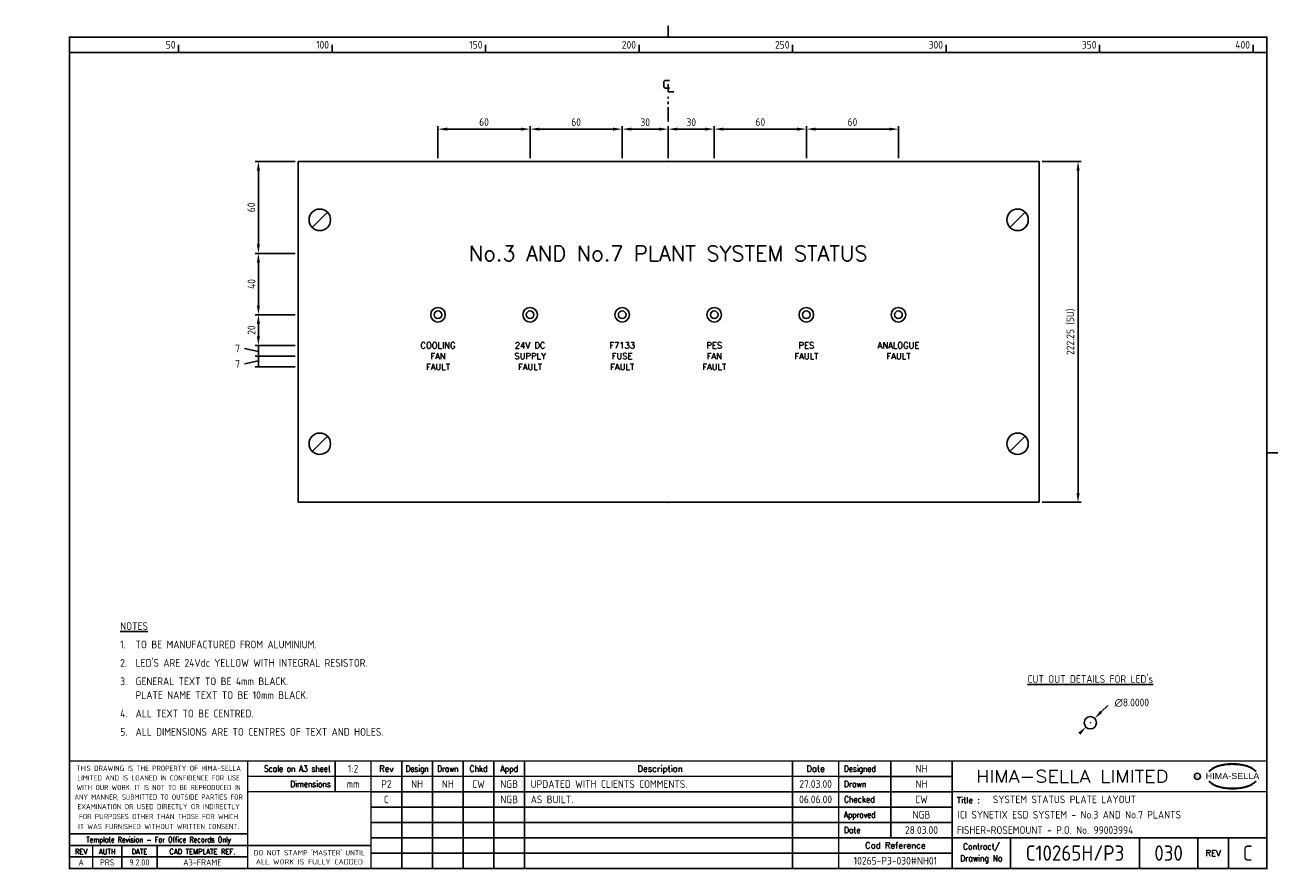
# Model space of a CAD drawing. Extents: x 0 to 817, y 0 to 551.
import ezdxf
from ezdxf.enums import TextEntityAlignment as Align

# ---------------------------------------------------------------- set-up
doc = ezdxf.new("R2010")
doc.units = 0
doc.header["$LTSCALE"] = 0.25
doc.header["$MEASUREMENT"] = 0
doc.header["$PDSIZE"] = 1
doc.linetypes.add('CENTER', pattern=[2, 1.25, -0.25, 0.25, -0.25])
doc.layers.get('0').update_dxf_attribs({"color": 41, "linetype": 'CONTINUOUS'})
doc.layers.get('DEFPOINTS').update_dxf_attribs({"linetype": 'CONTINUOUS'})
for name, color, linetype in [('00-DRG_FRAME', 12, 'CONTINUOUS'), ('01-DRAW', 7, 'CONTINUOUS'), ('02-TEXT', 2, 'CONTINUOUS'), ('03-DIM', 3, 'CONTINUOUS')]:
    doc.layers.add(name, color=color, linetype=linetype)
doc.styles.add('ARIAL', font='ARIAL.TTF', dxfattribs={"height": 2.5})
doc.styles.add('ISO', font='iso.shx')
doc.styles.add('ROMAND', font='ROMAND')
doc.styles.add('ROMANS', font='romans.shx')
doc.dimstyles.get("Standard").update_dxf_attribs({"dimtxt": 0.18, "dimasz": 0.18, "dimexe": 0.18, "dimexo": 0.0625, "dimgap": 0.09, "dimtad": 0, "dimtih": 1, "dimtoh": 1, "dimdec": 4, "dimzin": 0, "dimdsep": 46, "dimtxsty": 'STANDARD', "dimcen": 0.09, "dimadec": 0, "dimazin": 0, "dimtfac": 1, "dimtdec": 4, "dimtofl": 0, "dimtmove": 0, "dimatfit": 3, "dimfxl": 1, "dimtolj": 1, "dimtzin": 0, "dimarcsym": 0})

# ---------------------------------------------------------------- blocks, each defined once
blk = doc.blocks.new('*D0')
at = {"linetype": 'ByBlock'}
for p, q in [((152, 396), (152, 368)), ((176, 362), (150, 362))]:
    blk.add_line(p, q, dxfattribs=at)
for points in [[(151, 396), (153, 396), (152, 402)], [(151, 368), (153, 368), (152, 362)]]:
    blk.add_solid(points, dxfattribs=at)
at = {"layer": 'DEFPOINTS', "color": 0, "linetype": 'ByBlock'}
for p in [(178, 402), (152, 362), (178, 362)]:
    blk.add_point(p, dxfattribs=at)
at = {"color": 2, "linetype": 'ByBlock', "insert": (147.5, 382), "char_height": 5, "attachment_point": 5, "rotation": 90, "style": 'ISO'}
blk.add_mtext('\\A1;40', dxfattribs=at)
blk = doc.blocks.new('*D1')
at = {"linetype": 'ByBlock'}
for p, q in [((176, 462), (150, 462)), ((152, 456), (152, 408)), ((176, 402), (150, 402))]:
    blk.add_line(p, q, dxfattribs=at)
for points in [[(151, 456), (153, 456), (152, 462)], [(151, 408), (153, 408), (152, 402)]]:
    blk.add_solid(points, dxfattribs=at)
at = {"layer": 'DEFPOINTS', "color": 0, "linetype": 'ByBlock'}
for p in [(178, 462), (152, 402), (178, 402)]:
    blk.add_point(p, dxfattribs=at)
at = {"color": 2, "linetype": 'ByBlock', "insert": (147.37, 432), "char_height": 5, "attachment_point": 5, "rotation": 90, "style": 'ISO'}
blk.add_mtext('\\A1;60', dxfattribs=at)
blk = doc.blocks.new('*D2')
at = {"linetype": 'ByBlock'}
for p, q in [((662.6, 462), (688, 462)), ((686, 456), (686, 245.75)), ((662.6, 239.75), (688, 239.75))]:
    blk.add_line(p, q, dxfattribs=at)
for points in [[(685, 456), (687, 456), (686, 462)], [(685, 245.75), (687, 245.75), (686, 239.75)]]:
    blk.add_solid(points, dxfattribs=at)
at = {"layer": 'DEFPOINTS', "color": 0, "linetype": 'ByBlock'}
for p in [(660.6, 462), (660.6, 239.75), (686, 239.75)]:
    blk.add_point(p, dxfattribs=at)
at = {"color": 2, "linetype": 'ByBlock', "insert": (681.22, 350.88), "char_height": 5, "attachment_point": 5, "rotation": 90, "style": 'ISO'}
blk.add_mtext('\\A1;222.25 (5U)', dxfattribs=at)
blk = doc.blocks.new('5U')
for p, q in [((-241.3, 0), (241.3, 0)), ((-241.3, -222.25), (-241.3, 0)), ((241.3, 0), (241.3, -222.25)), ((-222.35025, -33.17526), (-232.24974, -43.07475)), ((232.24974, -33.17526), (222.35025, -43.07475)), ((-222.35025, -179.17525), (-232.24974, -189.07474)), ((232.24974, -179.17525), (222.35025, -189.07474)), ((241.3, -222.25), (-241.3, -222.25))]:
    blk.add_line(p, q)
for centre in [(-227.3, -38.125), (227.3, -38.125), (-227.3, -184.125), (227.3, -184.125)]:
    blk.add_circle(centre, 7)
for p in [(0, 0), (0, -222.25)]:
    blk.add_point(p)
blk = doc.blocks.new('*D4')
at = {"linetype": 'ByBlock'}
for p, q in [((176, 362), (150, 362)), ((152, 356), (152, 348)), ((176, 342), (150, 342))]:
    blk.add_line(p, q, dxfattribs=at)
for points in [[(151, 356), (153, 356), (152, 362)], [(151, 348), (153, 348), (152, 342)]]:
    blk.add_solid(points, dxfattribs=at)
at = {"layer": 'DEFPOINTS', "color": 0, "linetype": 'ByBlock'}
for p in [(178, 362), (152, 342), (178, 342)]:
    blk.add_point(p, dxfattribs=at)
at = {"color": 2, "linetype": 'ByBlock', "insert": (147.5, 352), "char_height": 5, "attachment_point": 5, "rotation": 90, "style": 'ISO'}
blk.add_mtext('\\A1;20', dxfattribs=at)
blk = doc.blocks.new('*D5')
at = {"linetype": 'ByBlock'}
for p, q in [((701.07, 106.07), (705.31, 110.31)), ((693.82, 99), (694.18, 99)), ((694, 98.82), (694, 99.18))]:
    blk.add_line(p, q, dxfattribs=at)
for points in [[(700.36, 106.78), (701.78, 105.36), (696.83, 101.83)], [(686.22, 92.64), (687.64, 91.22), (691.17, 96.17)]]:
    blk.add_solid(points, dxfattribs=at)
at = {"layer": 'DEFPOINTS', "color": 0, "linetype": 'ByBlock'}
for p in [(696.83, 101.83), (691.17, 96.17)]:
    blk.add_point(p, dxfattribs=at)
at = {"color": 2, "linetype": 'ByBlock', "insert": (721, 112), "char_height": 5, "attachment_point": 5, "rotation": 0.1, "style": 'ISO'}
blk.add_mtext('\\A1;∅8.0000', dxfattribs=at)
blk = doc.blocks.new('*D7')
at = {"linetype": 'ByBlock'}
for p, q in [((359, 464), (359, 485)), ((365, 483), (413, 483)), ((419, 464), (419, 485))]:
    blk.add_line(p, q, dxfattribs=at)
for points in [[(365, 484), (365, 482), (359, 483)], [(413, 484), (413, 482), (419, 483)]]:
    blk.add_solid(points, dxfattribs=at)
at = {"layer": 'DEFPOINTS', "color": 0, "linetype": 'ByBlock'}
for p in [(419, 483), (359, 462), (419, 462)]:
    blk.add_point(p, dxfattribs=at)
at = {"color": 2, "linetype": 'ByBlock', "insert": (389, 487.63), "char_height": 5, "attachment_point": 5, "style": 'ISO'}
blk.add_mtext('\\A1;60', dxfattribs=at)
blk = doc.blocks.new('*D8')
at = {"linetype": 'ByBlock'}
for p, q in [((299, 464), (299, 485)), ((305, 483), (353, 483)), ((359, 464), (359, 485))]:
    blk.add_line(p, q, dxfattribs=at)
for points in [[(305, 484), (305, 482), (299, 483)], [(353, 484), (353, 482), (359, 483)]]:
    blk.add_solid(points, dxfattribs=at)
at = {"layer": 'DEFPOINTS', "color": 0, "linetype": 'ByBlock'}
for p in [(359, 483), (299, 462), (359, 462)]:
    blk.add_point(p, dxfattribs=at)
at = {"color": 2, "linetype": 'ByBlock', "insert": (329, 487.63), "char_height": 5, "attachment_point": 5, "style": 'ISO'}
blk.add_mtext('\\A1;60', dxfattribs=at)
blk = doc.blocks.new('*D9')
at = {"linetype": 'ByBlock'}
for p, q in [((479, 464), (479, 485)), ((485, 483), (533, 483)), ((539, 464), (539, 485))]:
    blk.add_line(p, q, dxfattribs=at)
for points in [[(485, 484), (485, 482), (479, 483)], [(533, 484), (533, 482), (539, 483)]]:
    blk.add_solid(points, dxfattribs=at)
at = {"layer": 'DEFPOINTS', "color": 0, "linetype": 'ByBlock'}
for p in [(539, 483), (479, 462), (539, 462)]:
    blk.add_point(p, dxfattribs=at)
at = {"color": 2, "linetype": 'ByBlock', "insert": (509, 487.63), "char_height": 5, "attachment_point": 5, "style": 'ISO'}
blk.add_mtext('\\A1;60', dxfattribs=at)
blk = doc.blocks.new('CL')
for p, q in [((-0.73, 0), (-0.73, 0.62)), ((-0.42, 0.94), (0.2, 0.94)), ((0, -0.94), (0, 0.31)), ((0.2, -0.31), (-0.42, -0.31)), ((0.94, -0.94), (0, -0.94))]:
    blk.add_line(p, q)
for centre, start, end in [((-0.42, 0.62), 90, 180), ((-0.42, 0), 180, 270)]:
    blk.add_arc(centre, 0.312, start, end)
blk = doc.blocks.new('*D10')
at = {"linetype": 'ByBlock'}
for p, q in [((479, 464), (479, 485)), ((485, 483), (533, 483)), ((539, 464), (539, 485))]:
    blk.add_line(p, q, dxfattribs=at)
for points in [[(485, 484), (485, 482), (479, 483)], [(533, 484), (533, 482), (539, 483)]]:
    blk.add_solid(points, dxfattribs=at)
at = {"layer": 'DEFPOINTS', "color": 0, "linetype": 'ByBlock'}
for p in [(539, 483), (479, 462), (539, 462)]:
    blk.add_point(p, dxfattribs=at)
at = {"color": 2, "linetype": 'ByBlock', "insert": (509, 487.63), "char_height": 5, "attachment_point": 5, "style": 'ISO'}
blk.add_mtext('\\A1;60', dxfattribs=at)
blk = doc.blocks.new('*D11')
at = {"linetype": 'ByBlock'}
for p, q in [((389, 464), (389, 485)), ((395, 483), (413, 483)), ((419, 464), (419, 485))]:
    blk.add_line(p, q, dxfattribs=at)
for points in [[(395, 484), (395, 482), (389, 483)], [(413, 484), (413, 482), (419, 483)]]:
    blk.add_solid(points, dxfattribs=at)
at = {"layer": 'DEFPOINTS', "color": 0, "linetype": 'ByBlock'}
for p in [(419, 483), (389, 462), (419, 462)]:
    blk.add_point(p, dxfattribs=at)
at = {"color": 2, "linetype": 'ByBlock', "insert": (404, 487.5), "char_height": 5, "attachment_point": 5, "style": 'ISO'}
blk.add_mtext('\\A1;30', dxfattribs=at)
blk = doc.blocks.new('*D12')
at = {"linetype": 'ByBlock'}
for p, q in [((389, 464), (389, 485)), ((395, 483), (413, 483)), ((419, 464), (419, 485))]:
    blk.add_line(p, q, dxfattribs=at)
for points in [[(395, 484), (395, 482), (389, 483)], [(413, 484), (413, 482), (419, 483)]]:
    blk.add_solid(points, dxfattribs=at)
at = {"layer": 'DEFPOINTS', "color": 0, "linetype": 'ByBlock'}
for p in [(419, 483), (389, 462), (419, 462)]:
    blk.add_point(p, dxfattribs=at)
at = {"color": 2, "linetype": 'ByBlock', "insert": (404, 487.5), "char_height": 5, "attachment_point": 5, "style": 'ISO'}
blk.add_mtext('\\A1;30', dxfattribs=at)
blk = doc.blocks.new('A3-REVA')
at = {"style": 'ISO'}
for tag, p in [('DESIGNED', (292, 31.75)), ('A', (117.7, 26.75)), ('DES', (127.7, 26.75)), ('DRN', (137.7, 26.75)), ('CHKD', (147.7, 26.75)), ('APPD', (157.7, 26.75)), ('DATE', (258, 26.75)), ('DRAWN', (292, 26.75)), ('CHECKED', (292, 21.75)), ('APPD', (292, 16.75)), ('DATE', (292, 11.75))]:
    blk.add_attdef(tag, text='', height=2.5, dxfattribs=at).set_placement(p, align=Align.CENTER)
blk.add_attdef('DESCRIPTION', (164.7, 26.75), '', height=2.5, dxfattribs=at)
blk = doc.blocks.new('A3-REVB')
at = {"style": 'ISO'}
for tag, p in [('B', (117.7, 21.75)), ('DES', (127.7, 21.75)), ('DRN', (137.7, 21.75)), ('CHKD', (147.7, 21.75)), ('APPD', (157.7, 21.75)), ('DATE', (258, 21.75))]:
    blk.add_attdef(tag, text='', height=2.5, dxfattribs=at).set_placement(p, align=Align.CENTER)
blk.add_attdef('DESCRIPTION', (164.7, 21.75), '', height=2.5, dxfattribs=at)
blk = doc.blocks.new('A3-TITLE')
at = {"style": 'ISO'}
blk.add_attdef('TITLE_1', (318.75, 21.75), '', height=2.5, dxfattribs=at)
for tag, p in [('DRGNO', (372.5, 3)), ('REV.', (398.25, 3))]:
    blk.add_attdef(tag, text='', height=5, dxfattribs=at).set_placement(p, align=Align.CENTER)
blk = doc.blocks.new('A3-CONTRACT')
at = {"style": 'ISO'}
for tag, height, p in [('SCALE', 2.5, (106.86, 31.75)), ('DIMS', 2.5, (106.86, 26.75)), ('CAD-REF', 2.5, (282, 1.75)), ('CONTRACT', 5, (342, 3))]:
    blk.add_attdef(tag, text='', height=height, dxfattribs=at).set_placement(p, align=Align.CENTER)
for tag, p in [('TITLE_2', (303.75, 16.75)), ('TITLE_3', (303.5, 11.75))]:
    blk.add_attdef(tag, p, '', height=2.5, dxfattribs=at)

msp = doc.modelspace()

# ---------------------------------------------------------------- linework, layer by layer
at = {"layer": '00-DRG_FRAME'}
for p, q in [((100, 533), (100, 538)), ((200, 533), (200, 538)), ((300, 533), (300, 538)), ((400, 533), (400, 538)), ((500, 533), (500, 538)), ((600, 533), (600, 538)), ((700, 533), (700, 538)), ((800, 533), (800, 538)), ((202.02303, 71), (202.02303, 51)), ((245.4, 71), (245.4, 1)), ((265.4, 1), (265.4, 71)), ((285.4, 1), (285.4, 71)), ((305.4, 71), (305.4, 1)), ((325.4, 71), (325.4, 1)), ((500, 71), (500, 1)), ((564, 71), (564, 21)), ((530, 61), (604, 61)), ((604, 51), (225.4, 51)), ((225.4, 41), (604, 41)), ((604, 31), (225.4, 31)), ((225.4, 21), (530, 21)), ((642, 21), (642, 1)), ((726, 21), (726, 1)), ((764, 1), (764, 21)), ((784, 21), (784, 1)), ((145, 8.5), (29, 8.5)), ((604, 11), (225.4, 11)), ((0, 0), (0, 0.05))]:
    msp.add_line(p, q, dxfattribs=at)
at = {"layer": '00-DRG_FRAME', "const_width": 1}
for points in [[(419, 543), (419, 550.36)], [(419, 543), (419, 550.36)], [(29, 533), (809, 533)], [(809, 272), (816.36, 272)], [(809, 71), (29, 71)], [(145, 1), (145, 71)], [(225.4, 1), (225.4, 71)], [(530, 71), (530, 1)], [(604, 1), (604, 71)], [(530, 61), (145, 61)], [(225.4, 51), (145, 51)], [(809, 51), (604, 51)], [(29, 23.5), (145, 23.5)], [(29, 16), (145, 16)], [(44, 1), (44, 16)], [(63, 1), (63, 16)], [(86, 1), (86, 16)], [(225.4, 16), (145, 16)], [(530, 21), (809, 21)]]:
    msp.add_lwpolyline(points, dxfattribs=at)
msp.add_lwpolyline([(29, 1), (809, 1), (809, 543), (29, 543)], close=True, dxfattribs=at)
at = {"layer": '00-DRG_FRAME', "color": 3}
msp.add_circle((763.75892, 61), 2, dxfattribs=at)
for centre, radius, start, end in [((781.20805, 53.65543), 14.48012, 106.05317441, 133.50239533), ((780.22987, 56.20011), 11.96085, 122.24404615, 131.61538748), ((779.50409, 57.56377), 10.42089, 111.82056003, 122.86680233), ((783.55448, 49.39849), 19.52012, 107.59305572, 113.94515175), ((786.1983, 36.99297), 31.87334, 89.26981653, 106.39111591), ((784.19555, 47.03002), 21.97182, 96.01458197, 107.32026678), ((786.58661, 32.61984), 36.56351, 92.8916819, 97.37336364), ((786.48381, 37.72888), 31.45618, 89.78048534, 93.17379022), ((787.01067, 36.99297), 31.87334, 73.60888409, 90.73018347), ((786.72515, 37.72888), 31.45618, 86.82620978, 90.21951466), ((786.62236, 32.61984), 36.56351, 82.62663636, 87.1083181), ((789.01342, 47.03002), 21.97182, 72.67973322, 83.98541803), ((789.65449, 49.39849), 19.52012, 66.05484825, 72.40694428), ((792.00092, 53.65543), 14.48012, 46.49760467, 73.94682559), ((793.70487, 57.56377), 10.42089, 57.13319767, 68.17943997), ((792.9791, 56.20011), 11.96085, 48.38461252, 57.75595385), ((781.7525, 54.02707), 14.59986, 130.41903449, 136.05700546), ((781.7525, 68.08997), 14.59986, 223.94299454, 229.58096551), ((781.20805, 68.4616), 14.48012, 226.49760467, 253.94682559), ((792.00092, 68.4616), 14.48012, 286.05317441, 313.50239533), ((791.45647, 54.02707), 14.59986, 43.94299454, 49.58096551), ((791.45647, 68.08997), 14.59986, 310.41903449, 316.05700546), ((780.22987, 65.91693), 11.96085, 228.38461252, 237.75595385), ((779.50409, 64.55327), 10.42089, 237.13319767, 248.17943997), ((783.55448, 72.71855), 19.52012, 246.05484825, 252.40694428), ((786.1983, 85.12406), 31.87334, 253.60888409, 270.73018347), ((784.19555, 75.08701), 21.97182, 252.67973322, 263.98541803), ((786.58661, 89.49719), 36.56351, 262.62663636, 267.1083181), ((786.48381, 84.38816), 31.45618, 266.82620978, 270.21951466), ((787.01067, 85.12406), 31.87334, 269.26981653, 286.39111591), ((786.72515, 84.38816), 31.45618, 269.78048534, 273.17379022), ((786.62236, 89.49719), 36.56351, 272.8916819, 277.37336364), ((789.01342, 75.08701), 21.97182, 276.01458197, 287.32026678), ((789.65449, 72.71855), 19.52012, 287.59305572, 293.94515175), ((793.70487, 64.55327), 10.42089, 291.82056003, 302.86680233), ((792.9791, 65.91693), 11.96085, 302.24404615, 311.61538748)]:
    msp.add_arc(centre, radius, start, end, dxfattribs=at)
at = {"layer": '01-DRAW'}
for centre, radius in [((269, 362), 4.75), ((269, 362), 2.5), ((329, 362), 4.75), ((329, 362), 2.5), ((389, 362), 4.75), ((389, 362), 2.5), ((449, 362), 4.75), ((449, 362), 2.5), ((509, 362), 4.75), ((509, 362), 2.5), ((569, 362), 4.75), ((569, 362), 2.5)]:
    msp.add_circle(centre, radius, dxfattribs=at)
at = {"layer": '03-DIM', "linetype": 'CENTER', "ltscale": 30}
msp.add_line((419, 488), (419, 504), dxfattribs=at)
at = {"layer": '03-DIM'}
for p, q in [((152, 338), (143, 340)), ((150, 335), (176, 335)), ((152, 342), (152, 335)), ((152, 335), (152, 328)), ((152, 332), (143, 330)), ((150, 328), (176, 328))]:
    msp.add_line(p, q, dxfattribs=at)
at = {"layer": '03-DIM', "const_width": 0.5}
for points in [[(151.75, 338, 1), (152.25, 338, 1)], [(151.75, 332, 1), (152.25, 332, 1)]]:
    msp.add_lwpolyline(points, format="xyb", close=True, dxfattribs=at)
at = {"layer": '03-DIM'}
msp.add_circle((694, 96), 4, dxfattribs=at)

# ---------------------------------------------------------------- block references
ref = msp.add_blockref('A3-CONTRACT', (0, 0), dxfattribs=dict(xscale=2, yscale=2, zscale=2))
ref.add_attrib('SCALE', '1:2', dxfattribs={"height": 5, "style": 'ISO'}).set_placement((213.72, 63.5), align=Align.CENTER)
ref.add_attrib('DIMS', 'mm', dxfattribs={"height": 5, "style": 'ISO'}).set_placement((213.72, 53.5), align=Align.CENTER)
ref.add_attrib('CAD-REF', '10265-P3-030#NH01', dxfattribs={"height": 5, "style": 'ISO'}).set_placement((567, 3.5), align=Align.CENTER)
ref.add_attrib('TITLE_2', 'ICI SYNETIX ESD SYSTEM - No.3 AND No.7 PLANTS', (607.5, 33.5), dxfattribs={"height": 5, "style": 'ISO'})
ref.add_attrib('TITLE_3', 'FISHER-ROSEMOUNT - P.O. No. 99003994', (607, 23.5), dxfattribs={"height": 5, "style": 'ISO'})
ref.add_attrib('CONTRACT', 'C10265H/P3', dxfattribs={"height": 10, "style": 'ISO'}).set_placement((684, 6), align=Align.CENTER)
at = {"layer": '01-DRAW'}
msp.add_blockref('5U', (419.3, 462), dxfattribs=at)
at = {"layer": '02-TEXT', "xscale": 4, "yscale": 4, "zscale": 4}
msp.add_blockref('CL', (419, 511), dxfattribs=at)
at = {"layer": '02-TEXT'}
ref = msp.add_blockref('A3-REVA', (0, 0), dxfattribs=dict(at, xscale=2, yscale=2, zscale=2))
ref.add_attrib('DATE', '28.03.00', dxfattribs={"layer": '0', "height": 5, "style": 'ISO'}).set_placement((584, 23.5), align=Align.CENTER)
ref.add_attrib('APPD', 'NGB', dxfattribs={"layer": '0', "height": 5, "style": 'ISO'}).set_placement((584, 33.5), align=Align.CENTER)
ref.add_attrib('DESIGNED', 'NH', dxfattribs={"layer": '0', "height": 5, "style": 'ISO'}).set_placement((584, 63.5), align=Align.CENTER)
ref.add_attrib('DRAWN', 'NH', dxfattribs={"layer": '0', "height": 5, "style": 'ISO'}).set_placement((584, 53.5), align=Align.CENTER)
ref.add_attrib('CHECKED', 'CW', dxfattribs={"layer": '0', "height": 5, "style": 'ISO'}).set_placement((584, 43.5), align=Align.CENTER)
ref.add_attrib('A', 'P2', dxfattribs={"layer": '0', "height": 5, "style": 'ISO'}).set_placement((235.4, 53.5), align=Align.CENTER)
ref.add_attrib('DES', 'NH', dxfattribs={"layer": '0', "height": 5, "style": 'ISO'}).set_placement((255.4, 53.5), align=Align.CENTER)
ref.add_attrib('DRN', 'NH', dxfattribs={"layer": '0', "height": 5, "style": 'ISO'}).set_placement((275.4, 53.5), align=Align.CENTER)
ref.add_attrib('CHKD', 'CW', dxfattribs={"layer": '0', "height": 5, "style": 'ISO'}).set_placement((295.4, 53.5), align=Align.CENTER)
ref.add_attrib('APPD', 'NGB', dxfattribs={"layer": '0', "height": 5, "style": 'ISO'}).set_placement((315.4, 53.5), align=Align.CENTER)
ref.add_attrib('DESCRIPTION', 'UPDATED WITH CLIENTS COMMENTS.', (329.4, 53.5), dxfattribs={"layer": '0', "height": 5, "style": 'ISO'})
ref.add_attrib('DATE', '27.03.00', dxfattribs={"layer": '0', "height": 5, "style": 'ISO'}).set_placement((515, 53.5), align=Align.CENTER)
ref = msp.add_blockref('A3-REVB', (0, 0), dxfattribs=dict(at, xscale=2, yscale=2, zscale=2))
ref.add_attrib('B', 'C', dxfattribs={"layer": '0', "height": 5, "style": 'ISO'}).set_placement((235.4, 43.5), align=Align.CENTER)
ref.add_attrib('APPD', 'NGB', dxfattribs={"layer": '0', "height": 5, "style": 'ISO'}).set_placement((315.4, 43.5), align=Align.CENTER)
ref.add_attrib('DESCRIPTION', 'AS BUILT.', (329.4, 43.5), dxfattribs={"layer": '0', "height": 5, "style": 'ISO'})
ref.add_attrib('DATE', '06.06.00', dxfattribs={"layer": '0', "height": 5, "style": 'ISO'}).set_placement((515, 43.5), align=Align.CENTER)
ref = msp.add_blockref('A3-TITLE', (0, 0), dxfattribs=dict(at, xscale=2, yscale=2, zscale=2))
ref.add_attrib('TITLE_1', 'SYSTEM STATUS PLATE LAYOUT', (630.5, 43.5), dxfattribs={"layer": '0', "height": 5, "style": 'ISO'})
ref.add_attrib('DRGNO', '030', dxfattribs={"layer": '0', "height": 10, "style": 'ISO'}).set_placement((745, 6), align=Align.CENTER)
ref.add_attrib('REV.', 'C', dxfattribs={"layer": '0', "height": 10, "style": 'ISO'}).set_placement((796.5, 6), align=Align.CENTER)

# ---------------------------------------------------------------- texts
at = {"layer": '00-DRG_FRAME', "style": 'ISO'}
for s, p in [('50', (98, 535.5)), ('100', (198, 535.5)), ('150', (298, 535.5)), ('200', (398, 535.5)), ('250', (498, 535.5)), ('300', (598, 535.5)), ('350', (698, 535.5)), ('400', (798, 535.5))]:
    msp.add_text(s, height=5, dxfattribs=at).set_placement(p, align=Align.RIGHT)
at = {"layer": '00-DRG_FRAME', "color": 3, "style": 'ISO'}
for s, width, p in [('THIS DRAWING IS THE PROPERTY OF HIMA-SELLA', 0.9, (87, 66.28868)), ("DO NOT STAMP 'MASTER' UNTIL", 0.95, (185.2, 11.53868))]:
    msp.add_text(s, height=3.4, dxfattribs=dict(at, width=width)).set_placement(p, align=Align.MIDDLE)
at = {"layer": '00-DRG_FRAME', "color": 4, "style": 'ROMAND', "width": 0.87}
for s, p in [('Scale on A3 sheet', (199.07891, 63.99295)), ('Dimensions', (199.07891, 54.01389))]:
    msp.add_text(s, height=4, dxfattribs=at).set_placement(p, align=Align.RIGHT)
at = {"layer": '00-DRG_FRAME', "color": 4, "style": 'ROMAND'}
for s, p in [('Rev', (235.4, 64)), ('Description', (413.7, 64)), ('Date', (515, 64))]:
    msp.add_text(s, height=4, dxfattribs=at).set_placement(p, align=Align.CENTER)
for s, width, p in [('Design', 0.85, (255.4, 64)), ('Drawn', 0.85, (275.4, 64)), ('Chkd', 0.9, (295.4, 64)), ('Appd', 0.9, (315.4, 64))]:
    msp.add_text(s, height=4, dxfattribs=dict(at, width=width)).set_placement(p, align=Align.CENTER)
for s, width, p in [('Designed', 0.87, (533.5, 64)), ('Drawn', 0.9, (533.5, 54)), ('Checked', 0.9, (533.5, 44)), ('Approved', 0.85, (533.5, 34)), ('Date', 0.9, (533.5, 24))]:
    msp.add_text(s, height=4, dxfattribs=dict(at, width=width)).set_placement(p)
at = {"layer": '00-DRG_FRAME', "style": 'ROMAND', "width": 1.15}
msp.add_text('HIMA-SELLA LIMITED', height=8, dxfattribs=at).set_placement((682.19298, 61), align=Align.MIDDLE)
at = {"layer": '00-DRG_FRAME', "color": 3, "style": 'ISO'}
for s, width, p in [('LIMITED AND IS LOANED IN CONFIDENCE FOR USE', 0.9, (87, 60.03868)), ('ANY MANNER, SUBMITTED TO OUTSIDE PARTIES FOR', 0.87, (87, 47.52579)), ('WITH OUR WORK. IT IS NOT TO BE REPRODUCED IN', 0.87, (87, 53.77579)), ('EXAMINATION OR USED DIRECTLY OR INDIRECTLY', 0.9, (87, 41.27579)), ('FOR PURPOSES OTHER THAN THOSE FOR WHICH', 0.9, (87, 34.81086)), ('IT WAS FURNISHED WITHOUT WRITTEN CONSENT.', 0.9, (87, 28.31086))]:
    msp.add_text(s, height=3.4, dxfattribs=dict(at, width=width)).set_placement(p, align=Align.MIDDLE_CENTER)
at = {"layer": '00-DRG_FRAME', "color": 3, "style": 'ISO', "width": 0.9}
msp.add_text('C', height=2, dxfattribs=at).set_placement((763.68716, 60), align=Align.CENTER)
at = {"layer": '00-DRG_FRAME', "style": 'ARIAL', "width": 1.05}
msp.add_text('HIMA-SELLA', height=4, dxfattribs=at).set_placement((786.60448, 59.25852), align=Align.CENTER)
at = {"layer": '00-DRG_FRAME', "color": 4, "style": 'ROMAND'}
msp.add_text('Title :', height=4, dxfattribs=at).set_placement((607, 43.5))
for s, height, width, p in [('Template Revision - For Office Records Only', 3.6, 0.85, (87, 19.25)), ('Contract/', 4, 0.9, (623, 15)), ('REV', 3.6, 0.9, (36.5, 12)), ('AUTH', 3.6, 0.9, (53.5, 12)), ('DATE', 3.6, 0.9, (74.5, 12)), ('CAD TEMPLATE REF.', 3.6, 0.9, (115.5, 12)), ('Drawing No', 4, 0.9, (623, 7))]:
    msp.add_text(s, height=height, dxfattribs=dict(at, width=width)).set_placement(p, align=Align.MIDDLE)
for s, p in [('Cad Reference', (567, 16)), ('REV', (774, 11))]:
    msp.add_text(s, height=4, dxfattribs=at).set_placement(p, align=Align.MIDDLE)
at = {"layer": '00-DRG_FRAME', "color": 41, "style": 'ISO'}
for s, p in [('A', (36.5, 2.9)), ('PRS', (53.5, 2.9)), ('9.2.00', (74.5, 2.9)), ('A3-FRAME', (115.5, 2.9))]:
    msp.add_text(s, height=4, dxfattribs=at).set_placement(p, align=Align.CENTER)
at = {"layer": '00-DRG_FRAME', "color": 3, "style": 'ISO'}
msp.add_text('ALL WORK IS FULLY CADDED', height=3.4, dxfattribs=at).set_placement((185.2, 5.28868), align=Align.MIDDLE_CENTER)
at = {"layer": '02-TEXT'}
for s, height, style, p in [('No.3 AND No.7 PLANT SYSTEM STATUS', 10, 'ROMANS', (419, 402)), ('COOLING', 4, 'ROMANS', (269, 342)), ('24V DC', 4, 'ROMANS', (329, 342)), ('F7133', 4, 'ROMANS', (389, 342)), ('PES', 4, 'ROMANS', (449, 342)), ('PES', 4, 'ROMANS', (509, 342)), ('ANALOGUE', 4, 'ROMANS', (569, 342)), ('FAN', 4, 'ROMANS', (269, 335)), ('SUPPLY', 4, 'ROMANS', (329, 335)), ('FUSE', 4, 'ROMANS', (389, 335)), ('FAN', 4, 'ROMANS', (449, 335)), ('FAULT', 4, 'ROMANS', (509, 335)), ('FAULT', 4, 'ROMANS', (569, 335)), ('FAULT', 4, 'ROMANS', (269, 328)), ('FAULT', 4, 'ROMANS', (329, 328)), ('FAULT', 4, 'ROMANS', (389, 328)), ('FAULT', 4, 'ROMANS', (449, 328)), ("%%UCUT OUT DETAILS FOR LED's", 5, 'ISO', (694, 125))]:
    msp.add_text(s, height=height, dxfattribs=dict(at, style=style)).set_placement(p, align=Align.MIDDLE)
at = {"layer": '02-TEXT', "style": 'ISO'}
for s, p in [('%%UNOTES', (62, 159)), ('1.', (62, 147)), ('TO BE MANUFACTURED FROM ALUMINIUM.', (72, 147)), ('2.', (62, 135)), ("LED'S ARE 24Vdc YELLOW WITH INTEGRAL RESISTOR.", (72, 135)), ('3.', (62, 123)), ('GENERAL TEXT TO BE 4mm BLACK.', (72, 123)), ('PLATE NAME TEXT TO BE 10mm BLACK.', (72, 114)), ('4.', (62, 102)), ('ALL TEXT TO BE CENTRED.', (72, 102)), ('5.', (62, 90)), ('ALL DIMENSIONS ARE TO CENTRES OF TEXT AND HOLES.', (72, 90))]:
    msp.add_text(s, height=5, dxfattribs=at).set_placement(p, align=Align.MIDDLE_LEFT)
at = {"layer": '03-DIM', "color": 2, "style": 'ISO'}
for p in [(140, 340), (140, 330)]:
    msp.add_text('7', height=5, dxfattribs=at).set_placement(p, align=Align.MIDDLE_RIGHT)

# ---------------------------------------------------------------- dimensions: what is measured, and where the dimension line sits
at = {"layer": '03-DIM'}
for base, p1, p2, text, picture, middle, set_off in [((329, 483), (269, 462), (329, 462), '60', '*D8', (299, 487.62795), (-30, 0)), ((389, 483), (329, 462), (389, 462), '60', '*D7', (359, 487.62795), (-30, 0)), ((449, 483), (419, 462), (449, 462), '30', '*D12', (434, 487.50109), (30, 0)), ((509, 483), (449, 462), (509, 462), '60', '*D9', (479, 487.62795), (-30, 0)), ((569, 483), (509, 462), (569, 462), '60', '*D10', (539, 487.62795), (30, 0))]:
    dim = msp.add_linear_dim(base=base, p1=p1, p2=p2, text=text, dimstyle='STANDARD', override={"dimscale": 2, "dimtxt": 2.5, "dimasz": 3, "dimexe": 1, "dimexo": 1, "dimgap": 1, "dimtad": 1, "dimtih": 0, "dimtoh": 0, "dimtxsty": 'ISO', "dimclrd": 256, "dimclre": 256, "dimclrt": 2, "dimtmove": 2}, dxfattribs=at)
    dim.commit()
    dim.dimension.update_dxf_attribs({"geometry": picture, "text_midpoint": middle, "insert": set_off})
dim = msp.add_linear_dim(base=(419, 483), p1=(389, 462), p2=(419, 462), text='30', dimstyle='STANDARD', override={"dimscale": 2, "dimtxt": 2.5, "dimasz": 3, "dimexe": 1, "dimexo": 1, "dimgap": 1, "dimtad": 1, "dimtih": 0, "dimtoh": 0, "dimtxsty": 'ISO', "dimclrd": 256, "dimclre": 256, "dimclrt": 2, "dimtmove": 2}, dxfattribs=at)
dim.commit()
dim.dimension.update_dxf_attribs({"geometry": '*D11', "text_midpoint": (404, 487.50109)})
for base, p1, p2, text, override, picture, middle in [((152, 402), (178, 462), (178, 402), '60', {"dimscale": 2, "dimtxt": 2.5, "dimasz": 3, "dimexe": 1, "dimexo": 1, "dimgap": 1, "dimtad": 1, "dimtih": 0, "dimtoh": 0, "dimtxsty": 'ISO', "dimclrd": 256, "dimclre": 256, "dimclrt": 2, "dimtmove": 2}, '*D1', (147.37205, 432)), ((686, 239.75), (660.6, 462), (660.6, 239.75), '222.25 (5U)', {"dimscale": 2, "dimtxt": 2.5, "dimasz": 3, "dimexe": 1, "dimexo": 1, "dimgap": 1, "dimtad": 1, "dimtih": 0, "dimtoh": 0, "dimtxsty": 'ISO', "dimclrd": 256, "dimclre": 256, "dimclrt": 2, "dimtmove": 2}, '*D2', (681.22222, 350.875)), ((152, 362), (178, 402), (178, 362), '40', {"dimscale": 2, "dimtxt": 2.5, "dimasz": 3, "dimexe": 1, "dimexo": 1, "dimgap": 1, "dimtad": 1, "dimtih": 0, "dimtoh": 0, "dimtxsty": 'ISO', "dimse1": 1, "dimclrd": 256, "dimclre": 256, "dimclrt": 2, "dimtmove": 2}, '*D0', (147.49891, 382)), ((152, 342), (178, 362), (178, 342), '20', {"dimscale": 2, "dimtxt": 2.5, "dimasz": 3, "dimexe": 1, "dimexo": 1, "dimgap": 1, "dimtad": 1, "dimtih": 0, "dimtoh": 0, "dimtxsty": 'ISO', "dimclrd": 256, "dimclre": 256, "dimclrt": 2, "dimtmove": 2}, '*D4', (147.49891, 352))]:
    dim = msp.add_linear_dim(base=base, p1=p1, p2=p2, angle=90, text=text, dimstyle='STANDARD', override=override, dxfattribs=at)
    dim.commit()
    dim.dimension.update_dxf_attribs({"geometry": picture, "text_midpoint": middle})
dim = msp.add_diameter_dim_2p(p1=(691.17157, 93.17157), p2=(696.82843, 98.82843), dimstyle='STANDARD', override={"dimscale": 2, "dimtxt": 2.5, "dimasz": 3, "dimexe": 1, "dimexo": 1, "dimgap": 1, "dimtad": 1, "dimtih": 0, "dimtoh": 0, "dimtxsty": 'ISO', "dimclrd": 256, "dimclre": 256, "dimclrt": 2, "dimtmove": 2}, dxfattribs=at)
dim.commit()
dim.dimension.update_dxf_attribs({"geometry": '*D5', "text_midpoint": (721, 109), "dimtype": 163, "text_rotation": 0.1, "insert": (0, -3)})

doc.saveas('drawing.dxf')
